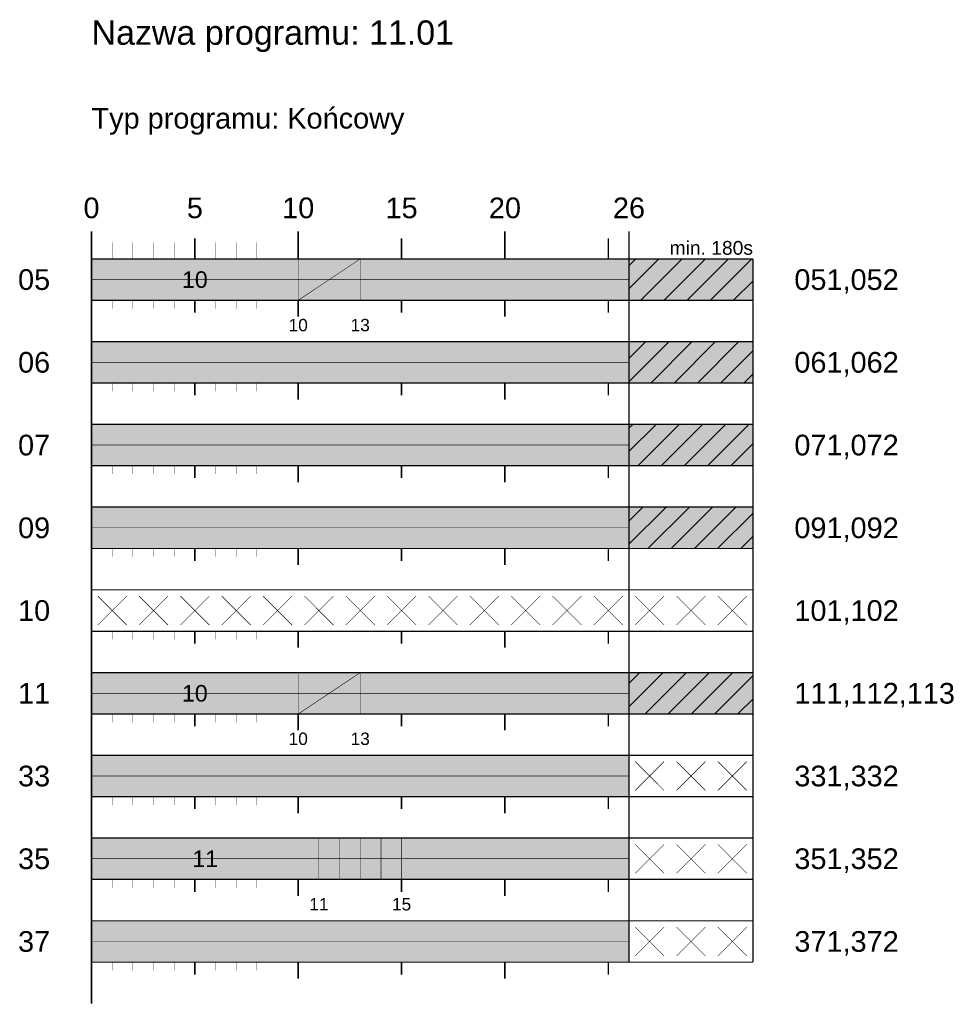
# Model space of a CAD drawing. Header units: metres. Extents: x 1765 to 13844, y -211 to 3853.
# Tile 3 of 17: x 2859 to 2949, y 2600 to 2695. Entities that reach past the tile are written whole.
import ezdxf
from ezdxf.enums import TextEntityAlignment as Align

# ---------------------------------------------------------------- set-up
doc = ezdxf.new("R2010")
doc.units = ezdxf.units.M
doc.header["$MEASUREMENT"] = 0
for name, color, linetype in [('zzz.GASYG.Program', 7, 'Continuous'), ('zzz.GASYG.Program-Etykiety', 7, 'Continuous'), ('zzz.GASYG.Program-Tekst', 7, 'Continuous')]:
    doc.layers.add(name, color=color, linetype=linetype)
doc.styles.get("Standard").update_dxf_attribs({"font": 'arial.ttf'})
pattern_1 = [(45, (0, 0), (-1.122532, 1.122532), [])]

# ---------------------------------------------------------------- blocks, each defined once
blk = doc.blocks.new('zzzGASYGProgram-214748364780-0101-11.01')
at = {"layer": 'zzz.GASYG.Program', "true_color": 0xff0000}
for points in [[(0, -4), (52, -4), (52, 0), (0, 0)], [(0, -12), (52, -12), (52, -8), (0, -8)], [(0, -20), (52, -20), (52, -16), (0, -16)], [(0, -28), (52, -28), (52, -24), (0, -24)], [(0, -44), (52, -44), (52, -40), (0, -40)], [(0, -52), (52, -52), (52, -48), (0, -48)], [(0, -60), (52, -60), (52, -56), (0, -56)], [(0, -68), (52, -68), (52, -64), (0, -64)]]:
    blk.add_hatch(color=1, dxfattribs=at).paths.add_polyline_path(points)
at = {"layer": 'zzz.GASYG.Program', "true_color": 0x00a500}
for points in [[(0, -4), (20, -4), (20, 0), (0, 0)], [(0, -44), (20, -44), (20, -40), (0, -40)], [(0, -60), (22, -60), (22, -56), (0, -56)], [(22, -60), (30, -60), (30, -56), (22, -56)]]:
    blk.add_hatch(color=94, dxfattribs=at).paths.add_polyline_path(points)
at = {"layer": 'zzz.GASYG.Program'}
for points in [[(20, -4), (26, -4), (26, 0), (20, 0)], [(20, -44), (26, -44), (26, -40), (20, -40)]]:
    blk.add_hatch(color=2, dxfattribs=at).paths.add_polyline_path(points)
at = {"layer": 'zzz.GASYG.Program', "true_color": 0xf4f930}
for points in [[(52, -4), (64, -4), (64, 0), (52, 0)], [(52, -12), (64, -12), (64, -8), (52, -8)], [(52, -20), (64, -20), (64, -16), (52, -16)], [(52, -28), (64, -28), (64, -24), (52, -24)], [(52, -44), (64, -44), (64, -40), (52, -40)]]:
    blk.add_hatch(color=2, dxfattribs=at).paths.add_polyline_path(points)
at = {"layer": 'zzz.GASYG.Program'}
h = blk.add_hatch(dxfattribs=at)
h.set_pattern_fill('gaSygYellM', scale=0.5, style=0, pattern_type=2)
h.set_pattern_definition(pattern_1)
h.paths.add_polyline_path([(52, 0), (52, -4), (64, -4), (64, 0), (52, 0)])
h = blk.add_hatch(dxfattribs=at)
h.set_pattern_fill('gaSygYellM', scale=0.5, style=0, pattern_type=2)
h.set_pattern_definition(pattern_1)
h.paths.add_polyline_path([(52, -8), (52, -12), (64, -12), (64, -8), (52, -8)])
h = blk.add_hatch(dxfattribs=at)
h.set_pattern_fill('gaSygYellM', scale=0.5, style=0, pattern_type=2)
h.set_pattern_definition(pattern_1)
h.paths.add_polyline_path([(52, -16), (52, -20), (64, -20), (64, -16), (52, -16)])
h = blk.add_hatch(dxfattribs=at)
h.set_pattern_fill('gaSygYellM', scale=0.5, style=0, pattern_type=2)
h.set_pattern_definition(pattern_1)
h.paths.add_polyline_path([(52, -24), (52, -28), (64, -28), (64, -24), (52, -24)])
h = blk.add_hatch(dxfattribs=at)
h.set_pattern_fill('gaSygYellM', scale=0.5, style=0, pattern_type=2)
h.set_pattern_definition(pattern_1)
h.paths.add_polyline_path([(52, -40), (52, -44), (64, -44), (64, -40), (52, -40)])
at = {"layer": 'zzz.GASYG.Program', "color": 7}
for points in [[(0, -68, 0.15, 0.15, 0), (0, 2.667, 0.15, 0.15, 0)], [(10, 0, 0.15, 0.15, 0), (10, 2, 0.15, 0.15, 0)], [(20, 0, 0.15, 0.15, 0), (20, 2.667, 0.15, 0.15, 0)], [(30, 0, 0.15, 0.15, 0), (30, 2, 0.15, 0.15, 0)], [(40, 0, 0.15, 0.15, 0), (40, 2.667, 0.15, 0.15, 0)], [(50, 0, 0.15, 0.15, 0), (50, 2, 0.15, 0.15, 0)], [(52, -68, 0.15, 0.15, 0), (52, 2.667, 0.15, 0.15, 0)], [(2, 0, 0.01, 0.01, 0), (2, 1.6, 0.01, 0.01, 0)], [(4, 0, 0.01, 0.01, 0), (4, 1.6, 0.01, 0.01, 0)], [(6, 0, 0.01, 0.01, 0), (6, 1.6, 0.01, 0.01, 0)], [(8, 0, 0.01, 0.01, 0), (8, 1.6, 0.01, 0.01, 0)], [(12, 0, 0.01, 0.01, 0), (12, 1.6, 0.01, 0.01, 0)], [(14, 0, 0.01, 0.01, 0), (14, 1.6, 0.01, 0.01, 0)], [(16, 0, 0.01, 0.01, 0), (16, 1.6, 0.01, 0.01, 0)], [(18, 0, 0.01, 0.01, 0), (18, 1.6, 0.01, 0.01, 0)], [(22, 0, 0.01, 0.01, 0), (22, 1.6, 0.01, 0.01, 0)], [(24, 0, 0.01, 0.01, 0), (24, 1.6, 0.01, 0.01, 0)], [(26, 0, 0.01, 0.01, 0), (26, 1.6, 0.01, 0.01, 0)], [(28, 0, 0.01, 0.01, 0), (28, 1.6, 0.01, 0.01, 0)], [(32, 0, 0.01, 0.01, 0), (32, 1.6, 0.01, 0.01, 0)], [(34, 0, 0.01, 0.01, 0), (34, 1.6, 0.01, 0.01, 0)], [(36, 0, 0.01, 0.01, 0), (36, 1.6, 0.01, 0.01, 0)], [(38, 0, 0.01, 0.01, 0), (38, 1.6, 0.01, 0.01, 0)], [(42, 0, 0.01, 0.01, 0), (42, 1.6, 0.01, 0.01, 0)], [(44, 0, 0.01, 0.01, 0), (44, 1.6, 0.01, 0.01, 0)], [(46, 0, 0.01, 0.01, 0), (46, 1.6, 0.01, 0.01, 0)], [(48, 0, 0.01, 0.01, 0), (48, 1.6, 0.01, 0.01, 0)], [(52, 0, 0.01, 0.01, 0), (52, 1.6, 0.01, 0.01, 0)], [(64, 0, 0.12, 0.12, 0), (0, 0, 0.12, 0.12, 0)], [(0, -4, 0.05, 0.05, 0), (0, 0, 0.05, 0.05, 0)], [(20, -4, 0.05, 0.05, 0), (20, 0, 0.05, 0.05, 0)], [(20, -4, 0.05, 0.05, 0), (26, 0, 0.05, 0.05, 0)], [(20, -4, 0.05, 0.05, 0), (20, 0, 0.05, 0.05, 0)], [(26, -4, 0.05, 0.05, 0), (26, 0, 0.05, 0.05, 0)], [(52, -4, 0.05, 0.05, 0), (52, 0, 0.05, 0.05, 0)], [(64, -68, 0.15, 0.15, 0), (64, 0, 0.15, 0.15, 0)], [(64, -4, 0.05, 0.05, 0), (64, 0, 0.05, 0.05, 0)], [(52, -2, 0.05, 0.05, 0), (0, -2, 0.05, 0.05, 0)], [(0, -8, 0.15, 0.15, 0), (0, -4, 0.15, 0.15, 0)], [(64, -4, 0.12, 0.12, 0), (0, -4, 0.12, 0.12, 0)], [(2, -4.8, 0.01, 0.01, 0), (2, -4, 0.01, 0.01, 0)], [(4, -4.8, 0.01, 0.01, 0), (4, -4, 0.01, 0.01, 0)], [(6, -4.8, 0.01, 0.01, 0), (6, -4, 0.01, 0.01, 0)], [(8, -4.8, 0.01, 0.01, 0), (8, -4, 0.01, 0.01, 0)], [(10, -5.2, 0.15, 0.15, 0), (10, -4, 0.15, 0.15, 0)], [(12, -4.8, 0.01, 0.01, 0), (12, -4, 0.01, 0.01, 0)], [(14, -4.8, 0.01, 0.01, 0), (14, -4, 0.01, 0.01, 0)], [(16, -4.8, 0.01, 0.01, 0), (16, -4, 0.01, 0.01, 0)], [(18, -4.8, 0.01, 0.01, 0), (18, -4, 0.01, 0.01, 0)], [(20, -5.6, 0.15, 0.15, 0), (20, -4, 0.15, 0.15, 0)], [(22, -4.8, 0.01, 0.01, 0), (22, -4, 0.01, 0.01, 0)], [(24, -4.8, 0.01, 0.01, 0), (24, -4, 0.01, 0.01, 0)], [(26, -4.8, 0.01, 0.01, 0), (26, -4, 0.01, 0.01, 0)], [(28, -4.8, 0.01, 0.01, 0), (28, -4, 0.01, 0.01, 0)], [(30, -5.2, 0.15, 0.15, 0), (30, -4, 0.15, 0.15, 0)], [(32, -4.8, 0.01, 0.01, 0), (32, -4, 0.01, 0.01, 0)], [(34, -4.8, 0.01, 0.01, 0), (34, -4, 0.01, 0.01, 0)], [(36, -4.8, 0.01, 0.01, 0), (36, -4, 0.01, 0.01, 0)], [(38, -4.8, 0.01, 0.01, 0), (38, -4, 0.01, 0.01, 0)], [(40, -5.6, 0.15, 0.15, 0), (40, -4, 0.15, 0.15, 0)], [(42, -4.8, 0.01, 0.01, 0), (42, -4, 0.01, 0.01, 0)], [(44, -4.8, 0.01, 0.01, 0), (44, -4, 0.01, 0.01, 0)], [(46, -4.8, 0.01, 0.01, 0), (46, -4, 0.01, 0.01, 0)], [(48, -4.8, 0.01, 0.01, 0), (48, -4, 0.01, 0.01, 0)], [(50, -5.2, 0.15, 0.15, 0), (50, -4, 0.15, 0.15, 0)], [(52, -4.8, 0.01, 0.01, 0), (52, -4, 0.01, 0.01, 0)], [(64, -8, 0.12, 0.12, 0), (0, -8, 0.12, 0.12, 0)], [(52, -12, 0.05, 0.05, 0), (52, -8, 0.05, 0.05, 0)], [(64, -12, 0.05, 0.05, 0), (64, -8, 0.05, 0.05, 0)], [(52, -10, 0.05, 0.05, 0), (0, -10, 0.05, 0.05, 0)], [(0, -16, 0.15, 0.15, 0), (0, -12, 0.15, 0.15, 0)], [(64, -12, 0.12, 0.12, 0), (0, -12, 0.12, 0.12, 0)], [(2, -12.8, 0.01, 0.01, 0), (2, -12, 0.01, 0.01, 0)], [(4, -12.8, 0.01, 0.01, 0), (4, -12, 0.01, 0.01, 0)], [(6, -12.8, 0.01, 0.01, 0), (6, -12, 0.01, 0.01, 0)], [(8, -12.8, 0.01, 0.01, 0), (8, -12, 0.01, 0.01, 0)], [(10, -13.2, 0.15, 0.15, 0), (10, -12, 0.15, 0.15, 0)], [(12, -12.8, 0.01, 0.01, 0), (12, -12, 0.01, 0.01, 0)], [(14, -12.8, 0.01, 0.01, 0), (14, -12, 0.01, 0.01, 0)], [(16, -12.8, 0.01, 0.01, 0), (16, -12, 0.01, 0.01, 0)], [(18, -12.8, 0.01, 0.01, 0), (18, -12, 0.01, 0.01, 0)], [(20, -13.6, 0.15, 0.15, 0), (20, -12, 0.15, 0.15, 0)], [(22, -12.8, 0.01, 0.01, 0), (22, -12, 0.01, 0.01, 0)], [(24, -12.8, 0.01, 0.01, 0), (24, -12, 0.01, 0.01, 0)], [(26, -12.8, 0.01, 0.01, 0), (26, -12, 0.01, 0.01, 0)], [(28, -12.8, 0.01, 0.01, 0), (28, -12, 0.01, 0.01, 0)], [(30, -13.2, 0.15, 0.15, 0), (30, -12, 0.15, 0.15, 0)], [(32, -12.8, 0.01, 0.01, 0), (32, -12, 0.01, 0.01, 0)], [(34, -12.8, 0.01, 0.01, 0), (34, -12, 0.01, 0.01, 0)], [(36, -12.8, 0.01, 0.01, 0), (36, -12, 0.01, 0.01, 0)], [(38, -12.8, 0.01, 0.01, 0), (38, -12, 0.01, 0.01, 0)], [(40, -13.6, 0.15, 0.15, 0), (40, -12, 0.15, 0.15, 0)], [(42, -12.8, 0.01, 0.01, 0), (42, -12, 0.01, 0.01, 0)], [(44, -12.8, 0.01, 0.01, 0), (44, -12, 0.01, 0.01, 0)], [(46, -12.8, 0.01, 0.01, 0), (46, -12, 0.01, 0.01, 0)], [(48, -12.8, 0.01, 0.01, 0), (48, -12, 0.01, 0.01, 0)], [(50, -13.2, 0.15, 0.15, 0), (50, -12, 0.15, 0.15, 0)], [(52, -12.8, 0.01, 0.01, 0), (52, -12, 0.01, 0.01, 0)], [(64, -16, 0.12, 0.12, 0), (0, -16, 0.12, 0.12, 0)], [(52, -20, 0.05, 0.05, 0), (52, -16, 0.05, 0.05, 0)], [(64, -20, 0.05, 0.05, 0), (64, -16, 0.05, 0.05, 0)], [(52, -18, 0.05, 0.05, 0), (0, -18, 0.05, 0.05, 0)], [(0, -24, 0.15, 0.15, 0), (0, -20, 0.15, 0.15, 0)], [(64, -20, 0.12, 0.12, 0), (0, -20, 0.12, 0.12, 0)], [(10, -21.2, 0.15, 0.15, 0), (10, -20, 0.15, 0.15, 0)], [(20, -21.6, 0.15, 0.15, 0), (20, -20, 0.15, 0.15, 0)], [(30, -21.2, 0.15, 0.15, 0), (30, -20, 0.15, 0.15, 0)], [(40, -21.6, 0.15, 0.15, 0), (40, -20, 0.15, 0.15, 0)], [(50, -21.2, 0.15, 0.15, 0), (50, -20, 0.15, 0.15, 0)], [(2, -20.8, 0.01, 0.01, 0), (2, -20, 0.01, 0.01, 0)], [(4, -20.8, 0.01, 0.01, 0), (4, -20, 0.01, 0.01, 0)], [(6, -20.8, 0.01, 0.01, 0), (6, -20, 0.01, 0.01, 0)], [(8, -20.8, 0.01, 0.01, 0), (8, -20, 0.01, 0.01, 0)], [(12, -20.8, 0.01, 0.01, 0), (12, -20, 0.01, 0.01, 0)], [(14, -20.8, 0.01, 0.01, 0), (14, -20, 0.01, 0.01, 0)], [(16, -20.8, 0.01, 0.01, 0), (16, -20, 0.01, 0.01, 0)], [(18, -20.8, 0.01, 0.01, 0), (18, -20, 0.01, 0.01, 0)], [(22, -20.8, 0.01, 0.01, 0), (22, -20, 0.01, 0.01, 0)], [(24, -20.8, 0.01, 0.01, 0), (24, -20, 0.01, 0.01, 0)], [(26, -20.8, 0.01, 0.01, 0), (26, -20, 0.01, 0.01, 0)], [(28, -20.8, 0.01, 0.01, 0), (28, -20, 0.01, 0.01, 0)], [(32, -20.8, 0.01, 0.01, 0), (32, -20, 0.01, 0.01, 0)], [(34, -20.8, 0.01, 0.01, 0), (34, -20, 0.01, 0.01, 0)], [(36, -20.8, 0.01, 0.01, 0), (36, -20, 0.01, 0.01, 0)], [(38, -20.8, 0.01, 0.01, 0), (38, -20, 0.01, 0.01, 0)], [(42, -20.8, 0.01, 0.01, 0), (42, -20, 0.01, 0.01, 0)], [(44, -20.8, 0.01, 0.01, 0), (44, -20, 0.01, 0.01, 0)], [(46, -20.8, 0.01, 0.01, 0), (46, -20, 0.01, 0.01, 0)], [(48, -20.8, 0.01, 0.01, 0), (48, -20, 0.01, 0.01, 0)], [(52, -20.8, 0.01, 0.01, 0), (52, -20, 0.01, 0.01, 0)], [(64, -24, 0.12, 0.12, 0), (0, -24, 0.12, 0.12, 0)], [(52, -28, 0.05, 0.05, 0), (52, -24, 0.05, 0.05, 0)], [(64, -28, 0.05, 0.05, 0), (64, -24, 0.05, 0.05, 0)], [(52, -26, 0.05, 0.05, 0), (0, -26, 0.05, 0.05, 0)], [(0, -32, 0.15, 0.15, 0), (0, -28, 0.15, 0.15, 0)], [(64, -28, 0.12, 0.12, 0), (0, -28, 0.12, 0.12, 0)], [(2, -28.8, 0.01, 0.01, 0), (2, -28, 0.01, 0.01, 0)], [(4, -28.8, 0.01, 0.01, 0), (4, -28, 0.01, 0.01, 0)], [(6, -28.8, 0.01, 0.01, 0), (6, -28, 0.01, 0.01, 0)], [(8, -28.8, 0.01, 0.01, 0), (8, -28, 0.01, 0.01, 0)], [(10, -29.2, 0.15, 0.15, 0), (10, -28, 0.15, 0.15, 0)], [(12, -28.8, 0.01, 0.01, 0), (12, -28, 0.01, 0.01, 0)], [(14, -28.8, 0.01, 0.01, 0), (14, -28, 0.01, 0.01, 0)], [(16, -28.8, 0.01, 0.01, 0), (16, -28, 0.01, 0.01, 0)], [(18, -28.8, 0.01, 0.01, 0), (18, -28, 0.01, 0.01, 0)], [(20, -29.6, 0.15, 0.15, 0), (20, -28, 0.15, 0.15, 0)], [(22, -28.8, 0.01, 0.01, 0), (22, -28, 0.01, 0.01, 0)], [(24, -28.8, 0.01, 0.01, 0), (24, -28, 0.01, 0.01, 0)], [(26, -28.8, 0.01, 0.01, 0), (26, -28, 0.01, 0.01, 0)], [(28, -28.8, 0.01, 0.01, 0), (28, -28, 0.01, 0.01, 0)], [(30, -29.2, 0.15, 0.15, 0), (30, -28, 0.15, 0.15, 0)], [(32, -28.8, 0.01, 0.01, 0), (32, -28, 0.01, 0.01, 0)], [(34, -28.8, 0.01, 0.01, 0), (34, -28, 0.01, 0.01, 0)], [(36, -28.8, 0.01, 0.01, 0), (36, -28, 0.01, 0.01, 0)], [(38, -28.8, 0.01, 0.01, 0), (38, -28, 0.01, 0.01, 0)], [(40, -29.6, 0.15, 0.15, 0), (40, -28, 0.15, 0.15, 0)], [(42, -28.8, 0.01, 0.01, 0), (42, -28, 0.01, 0.01, 0)], [(44, -28.8, 0.01, 0.01, 0), (44, -28, 0.01, 0.01, 0)], [(46, -28.8, 0.01, 0.01, 0), (46, -28, 0.01, 0.01, 0)], [(48, -28.8, 0.01, 0.01, 0), (48, -28, 0.01, 0.01, 0)], [(50, -29.2, 0.15, 0.15, 0), (50, -28, 0.15, 0.15, 0)], [(52, -28.8, 0.01, 0.01, 0), (52, -28, 0.01, 0.01, 0)], [(64, -32, 0.12, 0.12, 0), (0, -32, 0.12, 0.12, 0)], [(3.4, -35.4, 0.05, 0.05, 0), (0.6, -32.6, 0.05, 0.05, 0)], [(3.4, -32.6, 0.05, 0.05, 0), (0.6, -35.4, 0.05, 0.05, 0)], [(7.4, -35.4, 0.05, 0.05, 0), (4.6, -32.6, 0.05, 0.05, 0)], [(7.4, -32.6, 0.05, 0.05, 0), (4.6, -35.4, 0.05, 0.05, 0)], [(11.4, -35.4, 0.05, 0.05, 0), (8.6, -32.6, 0.05, 0.05, 0)], [(11.4, -32.6, 0.05, 0.05, 0), (8.6, -35.4, 0.05, 0.05, 0)], [(15.4, -35.4, 0.05, 0.05, 0), (12.6, -32.6, 0.05, 0.05, 0)], [(15.4, -32.6, 0.05, 0.05, 0), (12.6, -35.4, 0.05, 0.05, 0)], [(19.4, -35.4, 0.05, 0.05, 0), (16.6, -32.6, 0.05, 0.05, 0)], [(19.4, -32.6, 0.05, 0.05, 0), (16.6, -35.4, 0.05, 0.05, 0)], [(23.4, -35.4, 0.05, 0.05, 0), (20.6, -32.6, 0.05, 0.05, 0)], [(23.4, -32.6, 0.05, 0.05, 0), (20.6, -35.4, 0.05, 0.05, 0)], [(27.4, -35.4, 0.05, 0.05, 0), (24.6, -32.6, 0.05, 0.05, 0)], [(27.4, -32.6, 0.05, 0.05, 0), (24.6, -35.4, 0.05, 0.05, 0)], [(31.4, -35.4, 0.05, 0.05, 0), (28.6, -32.6, 0.05, 0.05, 0)], [(31.4, -32.6, 0.05, 0.05, 0), (28.6, -35.4, 0.05, 0.05, 0)], [(35.4, -35.4, 0.05, 0.05, 0), (32.6, -32.6, 0.05, 0.05, 0)], [(35.4, -32.6, 0.05, 0.05, 0), (32.6, -35.4, 0.05, 0.05, 0)], [(39.4, -35.4, 0.05, 0.05, 0), (36.6, -32.6, 0.05, 0.05, 0)], [(39.4, -32.6, 0.05, 0.05, 0), (36.6, -35.4, 0.05, 0.05, 0)], [(43.4, -35.4, 0.05, 0.05, 0), (40.6, -32.6, 0.05, 0.05, 0)], [(43.4, -32.6, 0.05, 0.05, 0), (40.6, -35.4, 0.05, 0.05, 0)], [(47.4, -35.4, 0.05, 0.05, 0), (44.6, -32.6, 0.05, 0.05, 0)], [(47.4, -32.6, 0.05, 0.05, 0), (44.6, -35.4, 0.05, 0.05, 0)], [(51.4, -35.4, 0.05, 0.05, 0), (48.6, -32.6, 0.05, 0.05, 0)], [(51.4, -32.6, 0.05, 0.05, 0), (48.6, -35.4, 0.05, 0.05, 0)], [(55.4, -35.4, 0.05, 0.05, 0), (52.6, -32.6, 0.05, 0.05, 0)], [(55.4, -32.6, 0.05, 0.05, 0), (52.6, -35.4, 0.05, 0.05, 0)], [(59.4, -35.4, 0.05, 0.05, 0), (56.6, -32.6, 0.05, 0.05, 0)], [(59.4, -32.6, 0.05, 0.05, 0), (56.6, -35.4, 0.05, 0.05, 0)], [(63.4, -35.4, 0.05, 0.05, 0), (60.6, -32.6, 0.05, 0.05, 0)], [(63.4, -32.6, 0.05, 0.05, 0), (60.6, -35.4, 0.05, 0.05, 0)], [(0, -40, 0.15, 0.15, 0), (0, -36, 0.15, 0.15, 0)], [(64, -36, 0.12, 0.12, 0), (0, -36, 0.12, 0.12, 0)], [(2, -36.8, 0.01, 0.01, 0), (2, -36, 0.01, 0.01, 0)], [(4, -36.8, 0.01, 0.01, 0), (4, -36, 0.01, 0.01, 0)], [(6, -36.8, 0.01, 0.01, 0), (6, -36, 0.01, 0.01, 0)], [(8, -36.8, 0.01, 0.01, 0), (8, -36, 0.01, 0.01, 0)], [(10, -37.2, 0.15, 0.15, 0), (10, -36, 0.15, 0.15, 0)], [(12, -36.8, 0.01, 0.01, 0), (12, -36, 0.01, 0.01, 0)], [(14, -36.8, 0.01, 0.01, 0), (14, -36, 0.01, 0.01, 0)], [(16, -36.8, 0.01, 0.01, 0), (16, -36, 0.01, 0.01, 0)], [(18, -36.8, 0.01, 0.01, 0), (18, -36, 0.01, 0.01, 0)], [(20, -37.6, 0.15, 0.15, 0), (20, -36, 0.15, 0.15, 0)], [(22, -36.8, 0.01, 0.01, 0), (22, -36, 0.01, 0.01, 0)], [(24, -36.8, 0.01, 0.01, 0), (24, -36, 0.01, 0.01, 0)], [(26, -36.8, 0.01, 0.01, 0), (26, -36, 0.01, 0.01, 0)], [(28, -36.8, 0.01, 0.01, 0), (28, -36, 0.01, 0.01, 0)], [(30, -37.2, 0.15, 0.15, 0), (30, -36, 0.15, 0.15, 0)], [(32, -36.8, 0.01, 0.01, 0), (32, -36, 0.01, 0.01, 0)], [(34, -36.8, 0.01, 0.01, 0), (34, -36, 0.01, 0.01, 0)], [(36, -36.8, 0.01, 0.01, 0), (36, -36, 0.01, 0.01, 0)], [(38, -36.8, 0.01, 0.01, 0), (38, -36, 0.01, 0.01, 0)], [(40, -37.6, 0.15, 0.15, 0), (40, -36, 0.15, 0.15, 0)], [(42, -36.8, 0.01, 0.01, 0), (42, -36, 0.01, 0.01, 0)], [(44, -36.8, 0.01, 0.01, 0), (44, -36, 0.01, 0.01, 0)], [(46, -36.8, 0.01, 0.01, 0), (46, -36, 0.01, 0.01, 0)], [(48, -36.8, 0.01, 0.01, 0), (48, -36, 0.01, 0.01, 0)], [(50, -37.2, 0.15, 0.15, 0), (50, -36, 0.15, 0.15, 0)], [(52, -36.8, 0.01, 0.01, 0), (52, -36, 0.01, 0.01, 0)], [(64, -40, 0.12, 0.12, 0), (0, -40, 0.12, 0.12, 0)], [(0, -44, 0.05, 0.05, 0), (0, -40, 0.05, 0.05, 0)], [(20, -44, 0.05, 0.05, 0), (20, -40, 0.05, 0.05, 0)], [(20, -44, 0.05, 0.05, 0), (26, -40, 0.05, 0.05, 0)], [(20, -44, 0.05, 0.05, 0), (20, -40, 0.05, 0.05, 0)], [(26, -44, 0.05, 0.05, 0), (26, -40, 0.05, 0.05, 0)], [(52, -44, 0.05, 0.05, 0), (52, -40, 0.05, 0.05, 0)], [(64, -44, 0.05, 0.05, 0), (64, -40, 0.05, 0.05, 0)], [(52, -42, 0.05, 0.05, 0), (0, -42, 0.05, 0.05, 0)], [(0, -48, 0.15, 0.15, 0), (0, -44, 0.15, 0.15, 0)], [(64, -44, 0.12, 0.12, 0), (0, -44, 0.12, 0.12, 0)], [(2, -44.8, 0.01, 0.01, 0), (2, -44, 0.01, 0.01, 0)], [(4, -44.8, 0.01, 0.01, 0), (4, -44, 0.01, 0.01, 0)], [(6, -44.8, 0.01, 0.01, 0), (6, -44, 0.01, 0.01, 0)], [(8, -44.8, 0.01, 0.01, 0), (8, -44, 0.01, 0.01, 0)], [(10, -45.2, 0.15, 0.15, 0), (10, -44, 0.15, 0.15, 0)], [(12, -44.8, 0.01, 0.01, 0), (12, -44, 0.01, 0.01, 0)], [(14, -44.8, 0.01, 0.01, 0), (14, -44, 0.01, 0.01, 0)], [(16, -44.8, 0.01, 0.01, 0), (16, -44, 0.01, 0.01, 0)], [(18, -44.8, 0.01, 0.01, 0), (18, -44, 0.01, 0.01, 0)], [(20, -45.6, 0.15, 0.15, 0), (20, -44, 0.15, 0.15, 0)], [(22, -44.8, 0.01, 0.01, 0), (22, -44, 0.01, 0.01, 0)], [(24, -44.8, 0.01, 0.01, 0), (24, -44, 0.01, 0.01, 0)], [(26, -44.8, 0.01, 0.01, 0), (26, -44, 0.01, 0.01, 0)], [(28, -44.8, 0.01, 0.01, 0), (28, -44, 0.01, 0.01, 0)], [(30, -45.2, 0.15, 0.15, 0), (30, -44, 0.15, 0.15, 0)], [(32, -44.8, 0.01, 0.01, 0), (32, -44, 0.01, 0.01, 0)], [(34, -44.8, 0.01, 0.01, 0), (34, -44, 0.01, 0.01, 0)], [(36, -44.8, 0.01, 0.01, 0), (36, -44, 0.01, 0.01, 0)], [(38, -44.8, 0.01, 0.01, 0), (38, -44, 0.01, 0.01, 0)], [(40, -45.6, 0.15, 0.15, 0), (40, -44, 0.15, 0.15, 0)], [(42, -44.8, 0.01, 0.01, 0), (42, -44, 0.01, 0.01, 0)], [(44, -44.8, 0.01, 0.01, 0), (44, -44, 0.01, 0.01, 0)], [(46, -44.8, 0.01, 0.01, 0), (46, -44, 0.01, 0.01, 0)], [(48, -44.8, 0.01, 0.01, 0), (48, -44, 0.01, 0.01, 0)], [(50, -45.2, 0.15, 0.15, 0), (50, -44, 0.15, 0.15, 0)], [(52, -44.8, 0.01, 0.01, 0), (52, -44, 0.01, 0.01, 0)], [(64, -48, 0.12, 0.12, 0), (0, -48, 0.12, 0.12, 0)], [(55.4, -51.4, 0.05, 0.05, 0), (52.6, -48.6, 0.05, 0.05, 0)], [(55.4, -48.6, 0.05, 0.05, 0), (52.6, -51.4, 0.05, 0.05, 0)], [(59.4, -51.4, 0.05, 0.05, 0), (56.6, -48.6, 0.05, 0.05, 0)], [(59.4, -48.6, 0.05, 0.05, 0), (56.6, -51.4, 0.05, 0.05, 0)], [(63.4, -51.4, 0.05, 0.05, 0), (60.6, -48.6, 0.05, 0.05, 0)], [(63.4, -48.6, 0.05, 0.05, 0), (60.6, -51.4, 0.05, 0.05, 0)], [(52, -50, 0.05, 0.05, 0), (0, -50, 0.05, 0.05, 0)], [(0, -56, 0.15, 0.15, 0), (0, -52, 0.15, 0.15, 0)], [(64, -52, 0.12, 0.12, 0), (0, -52, 0.12, 0.12, 0)], [(2, -52.8, 0.01, 0.01, 0), (2, -52, 0.01, 0.01, 0)], [(4, -52.8, 0.01, 0.01, 0), (4, -52, 0.01, 0.01, 0)], [(6, -52.8, 0.01, 0.01, 0), (6, -52, 0.01, 0.01, 0)], [(8, -52.8, 0.01, 0.01, 0), (8, -52, 0.01, 0.01, 0)], [(10, -53.2, 0.15, 0.15, 0), (10, -52, 0.15, 0.15, 0)], [(12, -52.8, 0.01, 0.01, 0), (12, -52, 0.01, 0.01, 0)], [(14, -52.8, 0.01, 0.01, 0), (14, -52, 0.01, 0.01, 0)], [(16, -52.8, 0.01, 0.01, 0), (16, -52, 0.01, 0.01, 0)], [(18, -52.8, 0.01, 0.01, 0), (18, -52, 0.01, 0.01, 0)], [(20, -53.6, 0.15, 0.15, 0), (20, -52, 0.15, 0.15, 0)], [(22, -52.8, 0.01, 0.01, 0), (22, -52, 0.01, 0.01, 0)], [(24, -52.8, 0.01, 0.01, 0), (24, -52, 0.01, 0.01, 0)], [(26, -52.8, 0.01, 0.01, 0), (26, -52, 0.01, 0.01, 0)], [(28, -52.8, 0.01, 0.01, 0), (28, -52, 0.01, 0.01, 0)], [(30, -53.2, 0.15, 0.15, 0), (30, -52, 0.15, 0.15, 0)], [(32, -52.8, 0.01, 0.01, 0), (32, -52, 0.01, 0.01, 0)], [(34, -52.8, 0.01, 0.01, 0), (34, -52, 0.01, 0.01, 0)], [(36, -52.8, 0.01, 0.01, 0), (36, -52, 0.01, 0.01, 0)], [(38, -52.8, 0.01, 0.01, 0), (38, -52, 0.01, 0.01, 0)], [(40, -53.6, 0.15, 0.15, 0), (40, -52, 0.15, 0.15, 0)], [(42, -52.8, 0.01, 0.01, 0), (42, -52, 0.01, 0.01, 0)], [(44, -52.8, 0.01, 0.01, 0), (44, -52, 0.01, 0.01, 0)], [(46, -52.8, 0.01, 0.01, 0), (46, -52, 0.01, 0.01, 0)], [(48, -52.8, 0.01, 0.01, 0), (48, -52, 0.01, 0.01, 0)], [(50, -53.2, 0.15, 0.15, 0), (50, -52, 0.15, 0.15, 0)], [(52, -52.8, 0.01, 0.01, 0), (52, -52, 0.01, 0.01, 0)], [(64, -56, 0.12, 0.12, 0), (0, -56, 0.12, 0.12, 0)], [(0, -60, 0.05, 0.05, 0), (0, -56, 0.05, 0.05, 0)], [(22, -60, 0.05, 0.05, 0), (22, -56, 0.05, 0.05, 0)], [(22, -60, 0.05, 0.05, 0), (22, -56, 0.05, 0.05, 0)], [(24, -60, 0.05, 0.05, 0), (24, -56, 0.05, 0.05, 0)], [(26, -60, 0.05, 0.05, 0), (26, -56, 0.05, 0.05, 0)], [(28, -60, 0.05, 0.05, 0), (28, -56, 0.05, 0.05, 0)], [(30, -60, 0.05, 0.05, 0), (30, -56, 0.05, 0.05, 0)], [(30, -60, 0.05, 0.05, 0), (30, -56, 0.05, 0.05, 0)], [(55.4, -59.4, 0.05, 0.05, 0), (52.6, -56.6, 0.05, 0.05, 0)], [(55.4, -56.6, 0.05, 0.05, 0), (52.6, -59.4, 0.05, 0.05, 0)], [(59.4, -59.4, 0.05, 0.05, 0), (56.6, -56.6, 0.05, 0.05, 0)], [(59.4, -56.6, 0.05, 0.05, 0), (56.6, -59.4, 0.05, 0.05, 0)], [(63.4, -59.4, 0.05, 0.05, 0), (60.6, -56.6, 0.05, 0.05, 0)], [(63.4, -56.6, 0.05, 0.05, 0), (60.6, -59.4, 0.05, 0.05, 0)], [(52, -58, 0.05, 0.05, 0), (0, -58, 0.05, 0.05, 0)], [(0, -64, 0.15, 0.15, 0), (0, -60, 0.15, 0.15, 0)], [(64, -60, 0.12, 0.12, 0), (0, -60, 0.12, 0.12, 0)], [(10, -61.2, 0.15, 0.15, 0), (10, -60, 0.15, 0.15, 0)], [(20, -61.6, 0.15, 0.15, 0), (20, -60, 0.15, 0.15, 0)], [(30, -61.2, 0.15, 0.15, 0), (30, -60, 0.15, 0.15, 0)], [(40, -61.6, 0.15, 0.15, 0), (40, -60, 0.15, 0.15, 0)], [(50, -61.2, 0.15, 0.15, 0), (50, -60, 0.15, 0.15, 0)], [(2, -60.8, 0.01, 0.01, 0), (2, -60, 0.01, 0.01, 0)], [(4, -60.8, 0.01, 0.01, 0), (4, -60, 0.01, 0.01, 0)], [(6, -60.8, 0.01, 0.01, 0), (6, -60, 0.01, 0.01, 0)], [(8, -60.8, 0.01, 0.01, 0), (8, -60, 0.01, 0.01, 0)], [(12, -60.8, 0.01, 0.01, 0), (12, -60, 0.01, 0.01, 0)], [(14, -60.8, 0.01, 0.01, 0), (14, -60, 0.01, 0.01, 0)], [(16, -60.8, 0.01, 0.01, 0), (16, -60, 0.01, 0.01, 0)], [(18, -60.8, 0.01, 0.01, 0), (18, -60, 0.01, 0.01, 0)], [(22, -60.8, 0.01, 0.01, 0), (22, -60, 0.01, 0.01, 0)], [(24, -60.8, 0.01, 0.01, 0), (24, -60, 0.01, 0.01, 0)], [(26, -60.8, 0.01, 0.01, 0), (26, -60, 0.01, 0.01, 0)], [(28, -60.8, 0.01, 0.01, 0), (28, -60, 0.01, 0.01, 0)], [(32, -60.8, 0.01, 0.01, 0), (32, -60, 0.01, 0.01, 0)], [(34, -60.8, 0.01, 0.01, 0), (34, -60, 0.01, 0.01, 0)], [(36, -60.8, 0.01, 0.01, 0), (36, -60, 0.01, 0.01, 0)], [(38, -60.8, 0.01, 0.01, 0), (38, -60, 0.01, 0.01, 0)], [(42, -60.8, 0.01, 0.01, 0), (42, -60, 0.01, 0.01, 0)], [(44, -60.8, 0.01, 0.01, 0), (44, -60, 0.01, 0.01, 0)], [(46, -60.8, 0.01, 0.01, 0), (46, -60, 0.01, 0.01, 0)], [(48, -60.8, 0.01, 0.01, 0), (48, -60, 0.01, 0.01, 0)], [(52, -60.8, 0.01, 0.01, 0), (52, -60, 0.01, 0.01, 0)], [(64, -64, 0.12, 0.12, 0), (0, -64, 0.12, 0.12, 0)], [(55.4, -67.4, 0.05, 0.05, 0), (52.6, -64.6, 0.05, 0.05, 0)], [(55.4, -64.6, 0.05, 0.05, 0), (52.6, -67.4, 0.05, 0.05, 0)], [(59.4, -67.4, 0.05, 0.05, 0), (56.6, -64.6, 0.05, 0.05, 0)], [(59.4, -64.6, 0.05, 0.05, 0), (56.6, -67.4, 0.05, 0.05, 0)], [(63.4, -67.4, 0.05, 0.05, 0), (60.6, -64.6, 0.05, 0.05, 0)], [(63.4, -64.6, 0.05, 0.05, 0), (60.6, -67.4, 0.05, 0.05, 0)], [(52, -66, 0.05, 0.05, 0), (0, -66, 0.05, 0.05, 0)], [(0, -72, 0.15, 0.15, 0), (0, -68, 0.15, 0.15, 0)], [(64, -68, 0.12, 0.12, 0), (0, -68, 0.12, 0.12, 0)], [(2, -68.8, 0.01, 0.01, 0), (2, -68, 0.01, 0.01, 0)], [(4, -68.8, 0.01, 0.01, 0), (4, -68, 0.01, 0.01, 0)], [(6, -68.8, 0.01, 0.01, 0), (6, -68, 0.01, 0.01, 0)], [(8, -68.8, 0.01, 0.01, 0), (8, -68, 0.01, 0.01, 0)], [(10, -69.2, 0.15, 0.15, 0), (10, -68, 0.15, 0.15, 0)], [(12, -68.8, 0.01, 0.01, 0), (12, -68, 0.01, 0.01, 0)], [(14, -68.8, 0.01, 0.01, 0), (14, -68, 0.01, 0.01, 0)], [(16, -68.8, 0.01, 0.01, 0), (16, -68, 0.01, 0.01, 0)], [(18, -68.8, 0.01, 0.01, 0), (18, -68, 0.01, 0.01, 0)], [(20, -69.6, 0.15, 0.15, 0), (20, -68, 0.15, 0.15, 0)], [(22, -68.8, 0.01, 0.01, 0), (22, -68, 0.01, 0.01, 0)], [(24, -68.8, 0.01, 0.01, 0), (24, -68, 0.01, 0.01, 0)], [(26, -68.8, 0.01, 0.01, 0), (26, -68, 0.01, 0.01, 0)], [(28, -68.8, 0.01, 0.01, 0), (28, -68, 0.01, 0.01, 0)], [(30, -69.2, 0.15, 0.15, 0), (30, -68, 0.15, 0.15, 0)], [(32, -68.8, 0.01, 0.01, 0), (32, -68, 0.01, 0.01, 0)], [(34, -68.8, 0.01, 0.01, 0), (34, -68, 0.01, 0.01, 0)], [(36, -68.8, 0.01, 0.01, 0), (36, -68, 0.01, 0.01, 0)], [(38, -68.8, 0.01, 0.01, 0), (38, -68, 0.01, 0.01, 0)], [(40, -69.6, 0.15, 0.15, 0), (40, -68, 0.15, 0.15, 0)], [(42, -68.8, 0.01, 0.01, 0), (42, -68, 0.01, 0.01, 0)], [(44, -68.8, 0.01, 0.01, 0), (44, -68, 0.01, 0.01, 0)], [(46, -68.8, 0.01, 0.01, 0), (46, -68, 0.01, 0.01, 0)], [(48, -68.8, 0.01, 0.01, 0), (48, -68, 0.01, 0.01, 0)], [(50, -69.2, 0.15, 0.15, 0), (50, -68, 0.15, 0.15, 0)], [(52, -68.8, 0.01, 0.01, 0), (52, -68, 0.01, 0.01, 0)]]:
    blk.add_lwpolyline(points, format="xyseb", dxfattribs=at)
for points in [[(52, 0, 0.05, 0.05, 0), (52, -4, 0.05, 0.05, 0), (64, -4, 0.05, 0.05, 0), (64, 0, 0.05, 0.05, 0), (52, 0, 0.05, 0.05, 0)], [(52, -8, 0.05, 0.05, 0), (52, -12, 0.05, 0.05, 0), (64, -12, 0.05, 0.05, 0), (64, -8, 0.05, 0.05, 0), (52, -8, 0.05, 0.05, 0)], [(52, -16, 0.05, 0.05, 0), (52, -20, 0.05, 0.05, 0), (64, -20, 0.05, 0.05, 0), (64, -16, 0.05, 0.05, 0), (52, -16, 0.05, 0.05, 0)], [(52, -24, 0.05, 0.05, 0), (52, -28, 0.05, 0.05, 0), (64, -28, 0.05, 0.05, 0), (64, -24, 0.05, 0.05, 0), (52, -24, 0.05, 0.05, 0)], [(52, -40, 0.05, 0.05, 0), (52, -44, 0.05, 0.05, 0), (64, -44, 0.05, 0.05, 0), (64, -40, 0.05, 0.05, 0), (52, -40, 0.05, 0.05, 0)]]:
    blk.add_lwpolyline(points, format="xyseb", close=True, dxfattribs=at)
for s, p in [('0', (0, 3.333)), ('5', (10, 3.333)), ('10', (20, 3.333)), ('15', (30, 3.333)), ('20', (40, 3.333)), ('26', (52, 3.333))]:
    blk.add_text(s, height=2, dxfattribs=at).set_placement(p, align=Align.BOTTOM_CENTER)
blk.add_text('min. 180s', height=1.3333, dxfattribs=at).set_placement((64, 0), align=Align.BOTTOM_RIGHT)
for s, p in [('05', (-4, -2)), ('06', (-4, -10)), ('07', (-4, -18)), ('09', (-4, -26)), ('10', (-4, -34)), ('11', (-4, -42)), ('33', (-4, -50)), ('35', (-4, -58)), ('37', (-4, -66))]:
    blk.add_text(s, height=2, dxfattribs=at).set_placement(p, align=Align.MIDDLE_RIGHT)
for s, p in [('051,052', (68, -2)), ('061,062', (68, -10)), ('071,072', (68, -18)), ('091,092', (68, -26)), ('101,102', (68, -34)), ('111,112,113', (68, -42)), ('331,332', (68, -50)), ('351,352', (68, -58)), ('371,372', (68, -66))]:
    blk.add_text(s, height=2, dxfattribs=at).set_placement(p, align=Align.MIDDLE_LEFT)
for s, p in [('10', (20, -5.8)), ('13', (26, -5.8)), ('10', (20, -45.8)), ('13', (26, -45.8)), ('11', (22, -61.8)), ('15', (30, -61.8))]:
    blk.add_text(s, height=1.2, dxfattribs=at).set_placement(p, align=Align.TOP_CENTER)
at = {"layer": 'zzz.GASYG.Program-Etykiety', "color": 18, "true_color": 0x000000}
for s, p in [('10', (10, -2)), ('10', (10, -42)), ('11', (11, -58))]:
    blk.add_text(s, height=1.6, dxfattribs=at).set_placement(p, align=Align.MIDDLE)
at = {"layer": 'zzz.GASYG.Program-Tekst', "color": 7}
for s, height, p in [('Nazwa programu: 11.01', 2.35294, (0, 20)), ('Typ programu: Końcowy', 2, (0, 12))]:
    blk.add_text(s, height=height, dxfattribs=at).set_placement(p, align=Align.BOTTOM_LEFT)

msp = doc.modelspace()

# ---------------------------------------------------------------- block references
at = {"layer": 'zzz.GASYG.Program'}
msp.add_blockref('zzzGASYGProgram-214748364780-0101-11.01', (2866.02, 2671.718), dxfattribs=at)

doc.saveas('drawing.dxf')
